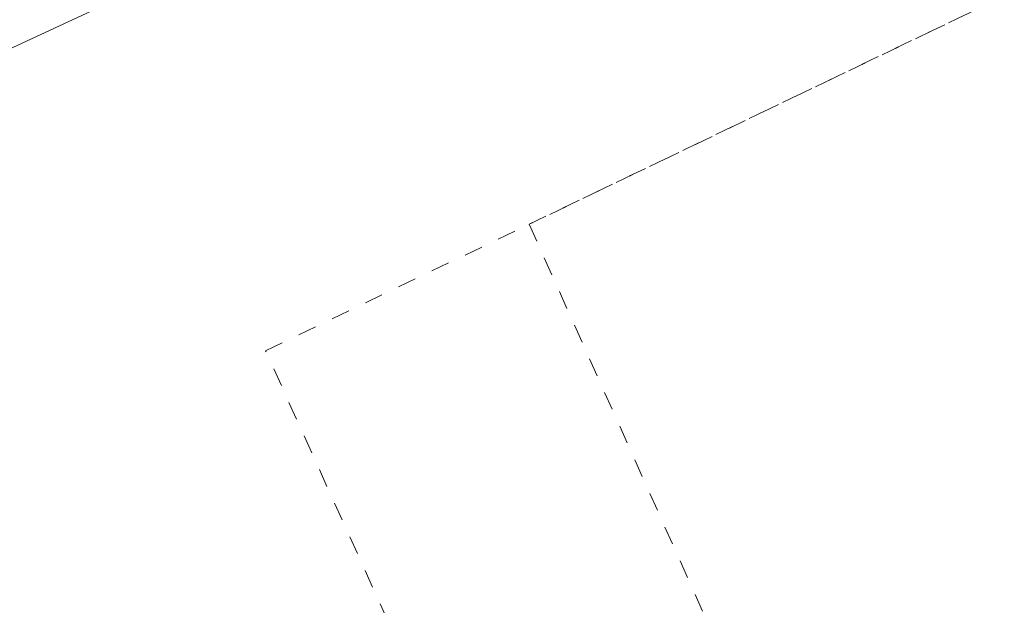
# Model space of a CAD drawing. Header units: metres. Extents: x 8440716 to 8446743, y 5883760 to 5887966.
# Tile 10 of 256: x 8442221 to 8442248, y 5885653 to 5885669. Entities that reach past the tile are written whole.
import ezdxf

# ---------------------------------------------------------------- set-up
doc = ezdxf.new("R2010")
doc.units = ezdxf.units.M
doc.header["$MEASUREMENT"] = 0
doc.linetypes.add('0.5_0.5', pattern=[1, 0.5, -0.5])
doc.layers.add('218-kontur użytku gruntowego', color=253, linetype='CONTINUOUS')
doc.layers.add('przewód telekomunikacyjny podziemny', color=253, linetype='CONTINUOUS')

msp = doc.modelspace()

# ---------------------------------------------------------------- linework, layer by layer
at = {"layer": '218-kontur użytku gruntowego', "color": 3, "linetype": '0.5_0.5', "lineweight": 18, "flags": 128}
for points in [[(8442234.63, 5885663.39), (8442275.3, 5885682.92)], [(8442275.3, 5885682.92), (8442234.63, 5885663.39)], [(8442227.48, 5885659.96), (8442234.63, 5885663.39)], [(8442234.63, 5885663.39), (8442244.73, 5885640.85)], [(8442237.39, 5885638.06), (8442227.48, 5885659.96)]]:
    msp.add_lwpolyline(points, dxfattribs=at)
at = {"layer": 'przewód telekomunikacyjny podziemny', "color": 30, "linetype": 'Continuous', "lineweight": 18, "flags": 128}
msp.add_lwpolyline([(8442261.6, 5885687.5), (8442247.28, 5885680.22), (8442245.76, 5885679.52), (8442225.65, 5885670.52), (8442207.54, 5885662.12), (8442184.11, 5885653.73), (8442170.52, 5885649.13), (8442158.02, 5885645.48), (8442150.82, 5885643.71), (8442144.09, 5885641.96), (8442143.49, 5885641.81), (8442142.85, 5885641.61), (8442128.4, 5885637.27), (8442127.92, 5885637.14)], dxfattribs=at)

doc.saveas('drawing.dxf')
